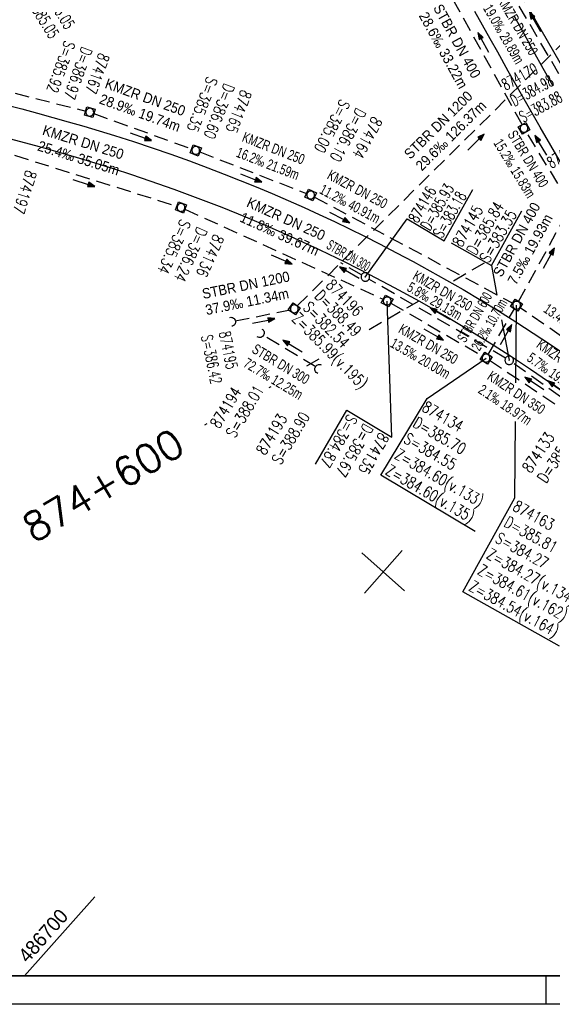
# Model space of a CAD drawing. Header units: millimetres. Extents: x -519 to 616, y -483 to 277.
# Tile 5 of 26: x -31 to 62, y -483 to -310. Entities that reach past the tile are written whole.
import ezdxf
from ezdxf.enums import TextEntityAlignment as Align

# ---------------------------------------------------------------- set-up
doc = ezdxf.new("R2010")
doc.units = ezdxf.units.MM
doc.header["$LTSCALE"] = 10
for name, pattern in [('LT00', [0]), ('LT00004', [0.6, 0.4, -0.2]), ('LT17', [0.15, 0.1, -0.05]), ('STRICHLINIE2', [0.375, 0.25, -0.125])]:
    doc.linetypes.add(name, pattern=pattern)
for name, color, linetype in [('--Ansichtsfenster', 6, 'Continuous'), ('--EK_02-Halt-Pfeil', 4, 'LT00'), ('--EK_02-Halt-Text', 140, 'LT00'), ('--EK_02-Haltung', 7, 'STRICHLINIE2'), ('--EK_02-Schacht-Text', 5, 'LT00'), ('--EK_05-Halt-Pfeil', 4, 'LT00'), ('--EK_05-Halt-Text', 140, 'LT00'), ('--EK_05-Haltung', 7, 'STRICHLINIE2'), ('--EK_05-Schacht-Text', 5, 'LT00'), ('--EK_06-Halt-Pfeil', 4, 'LT00'), ('--EK_06-Halt-Text', 140, 'LT00'), ('--EK_06-Haltung', 7, 'STRICHLINIE2'), ('--EK_06-Schacht-Text', 5, 'LT00'), ('--EK_12-Halt-Pfeil', 4, 'LT00'), ('--EK_12-Halt-Text', 140, 'LT00'), ('--EK_12-Haltung', 7, 'STRICHLINIE2'), ('--EK_12-Schacht-Text', 5, 'LT00'), ('--EK_13-Halt-Pfeil', 4, 'LT00'), ('--EK_13-Halt-Text', 140, 'LT00'), ('--EK_13-Haltung', 7, 'STRICHLINIE2'), ('--EK_13-Schacht-Text', 5, 'LT00'), ('--EK_A6-TEXT-KILOMETER', 30, 'LT17'), ('--EK_FBR', 2, 'LT00'), ('--EK_Haltung-nachrichtlich', 81, 'STRICHLINIE2'), ('--Rahmen', 120, 'Continuous'), ('V_KA_MULD', 182, 'LT00'), ('V_KA_PRUF', 182, 'LT00'), ('V_P_UK_DL', 182, 'LT00'), ('V_RASTER_75', 121, 'LT00')]:
    doc.layers.add(name, color=color, linetype=linetype)
doc.layers.add('Ausschnitt', color=7, linetype='LT00004', plot=False)
doc.styles.add('Haltungsbeschriftung', font='arial.ttf', dxfattribs={"width": 0.75})
doc.styles.add('Kilometrierung', font='romans.shx')
doc.styles.add('schachtbeschriftung', font='romans.shx', dxfattribs={"width": 0.75, "height": 0.2})
doc.styles.get("Standard").update_dxf_attribs({"font": 'arial.ttf'})

# ---------------------------------------------------------------- blocks, each defined once
blk = doc.blocks.new('SYMB0003')
at = {"color": 0, "linetype": 'ByBlock'}
for p, q in [((-0.015712, 0), (0.010166, 0.012015)), ((0, -0.021257), (-0.015712, 0)), ((0.010166, 0.012015), (0, -0.021257))]:
    blk.add_line(p, q, dxfattribs=at)
for points in [[(-0.031395, 0.499013), (-0.093691, 0.491144), (-0.154509, 0.475528), (-0.21289, 0.452414), (-0.267913, 0.422164), (-0.318712, 0.385257), (-0.364484, 0.342274), (-0.404509, 0.293893), (-0.438154, 0.240877), (-0.464888, 0.184062), (-0.484292, 0.124345), (-0.496058, 0.062667), (-0.5, 0)], [(-0.5, 0), (-0.496058, -0.062667), (-0.484292, -0.124345), (-0.464888, -0.184062), (-0.438154, -0.240877), (-0.404509, -0.293893), (-0.364485, -0.342274), (-0.318712, -0.385257), (-0.267914, -0.422164), (-0.21289, -0.452414), (-0.154509, -0.475529), (-0.093691, -0.491144), (-0.031395, -0.499014), (0.031395, -0.499014)], [(0.5, 0), (0.496057, 0.062667), (0.484292, 0.124345), (0.464888, 0.184062), (0.438153, 0.240877), (0.404509, 0.293893), (0.364484, 0.342274), (0.318712, 0.385257), (0.267913, 0.422164), (0.21289, 0.452414), (0.154509, 0.475528), (0.093691, 0.491144), (0.031395, 0.499013), (-0.031395, 0.499013)], [(0.031395, -0.499014), (0.093691, -0.491144), (0.154509, -0.475529), (0.21289, -0.452414), (0.267914, -0.422164), (0.318712, -0.385257), (0.364485, -0.342274), (0.404509, -0.293893), (0.438154, -0.240877), (0.464889, -0.184062), (0.484292, -0.124345), (0.496058, -0.062667), (0.5, 0)]]:
    blk.add_lwpolyline(points, dxfattribs=at)
blk = doc.blocks.new('SYMB1210')
at = {"color": 0, "linetype": 'ByBlock'}
blk.add_line((0.018815, -0.179014), (0.055623, -0.17119), dxfattribs=at)
for points in [[(-0.2, -0.2), (-0.2, 0.2), (0.2, 0.2), (0.2, -0.2), (-0.2, -0.2)], [(0.018815, 0.179014), (-0.018815, 0.179014), (-0.055623, 0.17119), (-0.09, 0.155885), (-0.120444, 0.133766), (-0.145623, 0.105801), (-0.164438, 0.073213), (-0.176067, 0.037424), (-0.18, 0)], [(-0.18, 0), (-0.176067, -0.037424), (-0.164438, -0.073213), (-0.145623, -0.105801), (-0.120444, -0.133766), (-0.09, -0.155885), (-0.055623, -0.17119), (-0.018815, -0.179014), (0.018815, -0.179014)], [(0.18, 0), (0.176067, 0.037424), (0.164438, 0.073213), (0.145623, 0.105801), (0.120444, 0.133766), (0.09, 0.155885), (0.055623, 0.17119), (0.018815, 0.179014)], [(0.055623, -0.17119), (0.09, -0.155885), (0.120444, -0.133766), (0.145623, -0.105801), (0.164438, -0.073213), (0.176067, -0.037424), (0.18, 0)]]:
    blk.add_lwpolyline(points, dxfattribs=at)
blk = doc.blocks.new('SYMB1107')
at = {"color": 0, "linetype": 'ByBlock'}
for points in [[(-0.2, 0), (-0.196157, 0.039018), (-0.184776, 0.076537), (-0.166294, 0.111114), (-0.141421, 0.141421), (-0.111114, 0.166294), (-0.076537, 0.184776), (-0.039018, 0.196157), (0, 0.2)], [(0, 0.2), (0.039018, 0.196157), (0.076537, 0.184776), (0.111114, 0.166294), (0.141421, 0.141421), (0.166294, 0.111114), (0.184776, 0.076537), (0.196157, 0.039018), (0.2, 0)]]:
    blk.add_lwpolyline(points, dxfattribs=at)
blk = doc.blocks.new('SYMB0070')
at = {"color": 0, "linetype": 'ByBlock'}
for p, q in [((-0.5, 0), (0.2, 0)), ((0.5, 0), (0.2, 0.1)), ((0.2, 0.1), (0.2, 0)), ((0.468, 0), (0.21, 0.086)), ((0.21, 0.086), (0.21, -0.086)), ((0.21, -0.086), (0.468, 0)), ((0.22, -0.072), (0.437, 0)), ((0.23, -0.058), (0.405, 0)), ((0.24, -0.045), (0.374, 0)), ((0.342, 0), (0.25, 0.031)), ((0.25, 0.031), (0.25, -0.031)), ((0.25, -0.031), (0.342, 0)), ((0.26, -0.017), (0.31, 0)), ((0.27, -0.003), (0.279, 0))]:
    blk.add_line(p, q, dxfattribs=at)
for points in [[(0.2, 0), (0.2, -0.1), (0.5, 0)], [(0.437, 0), (0.22, 0.072), (0.22, -0.072)], [(0.405, 0), (0.23, 0.058), (0.23, -0.058)], [(0.374, 0), (0.24, 0.045), (0.24, -0.045)], [(0.31, 0), (0.26, 0.017), (0.26, -0.017)], [(0.279, 0), (0.27, 0.003), (0.27, -0.003)]]:
    blk.add_lwpolyline(points, dxfattribs=at)

msp = doc.modelspace()

# ---------------------------------------------------------------- linework, layer by layer
at = {"layer": '--Ansichtsfenster', "linetype": 'Continuous'}
msp.add_lwpolyline([(-493.87, -477.64), (431.13, -477.64), (431.13, 272.36), (-493.87, 272.36)], close=True, dxfattribs=at)
at = {"layer": '--EK_02-Haltung'}
msp.add_line((20.81, -371.02), (11.61, -365.47), dxfattribs=at)
at = {"layer": '--EK_05-Haltung'}
for p, q in [((56.94, -328.58), (41.63, -300.8)), ((-57.33, -316.65), (-19.51, -326.22)), ((-18.08, -326.66), (-0.92, -332.86)), ((65.17, -342.1), (57.69, -329.88)), ((-35.54, -332.84), (-3.52, -342.87)), ((0.48, -333.38), (19.21, -340.65)), ((20.58, -341.27), (55.33, -359.87)), ((-2.12, -343.41), (32.64, -359.17)), ((56.35, -359.56), (65.2, -343.39)), ((33.97, -359.85), (49.99, -369.11)), ((51.02, -368.83), (55.62, -360.87)), ((76.22, -374.2), (56.61, -360.65)), ((65.79, -379.62), (51.27, -369.9))]:
    msp.add_line(p, q, dxfattribs=at)
at = {"layer": '--EK_05-Schacht-Text', "flags": 128}
for points in [[(20.76, -388.03), (26.22, -378.62), (34.12, -383.32), (33.32, -359.48)], [(55.86, -373.8), (55.99, -360.22)], [(48.71, -399.87), (32.21, -389.98), (40.3, -376.56), (50.64, -369.48)], [(63.52, -419.94), (46.56, -410.41), (55.66, -393.96), (55.79, -380.6)]]:
    msp.add_lwpolyline(points, dxfattribs=at)
at = {"layer": '--EK_06-Haltung'}
msp.add_line((65.29, -322.94), (51.48, -299.29), dxfattribs=at)
at = {"layer": '--EK_12-Haltung'}
for p, q in [((54.05, -369.48), (30.13, -355.65)), ((69.77, -380.64), (55.31, -370.29))]:
    msp.add_line(p, q, dxfattribs=at)
at = {"layer": '--EK_12-Schacht-Text'}
for p, q in [((29.46, -355.28), (36.84, -345.1)), ((51.57, -353.25), (52.55, -358.47)), ((53.36, -362.76), (54.7, -369.86))]:
    msp.add_line(p, q, dxfattribs=at)
at = {"layer": '--EK_12-Schacht-Text', "flags": 128}
for points in [[(36.84, -345.1), (43.33, -348.93), (48.31, -339.98)], [(44.53, -349.29), (51.57, -353.25), (56.93, -343.66)]]:
    msp.add_lwpolyline(points, dxfattribs=at)
at = {"layer": '--EK_13-Haltung'}
for p, q in [((17.57, -360.32), (106.33, -272.49)), ((6.66, -362.98), (16.3, -361))]:
    msp.add_line(p, q, dxfattribs=at)
at = {"layer": '--EK_A6-TEXT-KILOMETER', "ltscale": 2.5}
for p, q in [((50.34, -352.85), (43.88, -356.59)), ((38.84, -359.51), (29.88, -364.69)), ((21.32, -369.65), (18.57, -371.23)), ((12.92, -374.5), (12.61, -374.68)), ((1.73, -380.98), (1.31, -381.22))]:
    msp.add_line(p, q, dxfattribs=at)
at = {"layer": '--EK_FBR'}
msp.add_lwpolyline([(66.7, -323.17), (58.34, -308.55), (47.14, -287.41), (36.38, -265.79), (25.99, -243.35), (16.44, -221.46), (8.1, -200.83), (4.53, -191.47), (2.96, -187.34)], dxfattribs=at)
at = {"layer": '--EK_FBR', "color": 2}
for points in [[(96.99, -387.83), (95.24, -385.26), (93.5, -382.68), (91.77, -380.09), (90.04, -377.49), (87.26, -373.26), (84.51, -369.02), (81.77, -364.76), (78.27, -359.22), (74.8, -353.66), (71.37, -348.07), (68.21, -342.83), (65.07, -337.56), (61.98, -332.27), (60.1, -329.02), (58.23, -325.75), (56.37, -322.48), (54.52, -319.21), (52.68, -315.93), (51.35, -313.56), (50.02, -311.18), (48.7, -308.8)], [(62.35, -321.75), (60.65, -318.74), (58.97, -315.72), (57.3, -312.7), (55.64, -309.67)], [(-33.73, -325.06), (-30.7, -325.85), (-27.98, -326.58), (-25.26, -327.32), (-22.55, -328.08), (-19.84, -328.86), (-17.14, -329.66), (-14.45, -330.49), (-11.15, -331.55), (-7.87, -332.65), (-4.59, -333.79), (-1.33, -334.96), (1.91, -336.17), (4.75, -337.26), (7.57, -338.37), (10.39, -339.5), (13.19, -340.67), (15.97, -341.86), (18.75, -343.09), (21.42, -344.31), (24.08, -345.56), (26.73, -346.84), (29.36, -348.15), (31.98, -349.48), (34.94, -351.02), (37.89, -352.59), (40.81, -354.19), (43.72, -355.82), (46.61, -357.49), (49.72, -359.34), (52.8, -361.22), (55.86, -363.14), (58.9, -365.09), (61.91, -367.08), (64.64, -368.93)], [(64.67, -375.8), (61.56, -373.62), (58.43, -371.49), (55.26, -369.4), (52.07, -367.35), (47.78, -364.68), (43.43, -362.09), (39.04, -359.58), (34.6, -357.15), (30.29, -354.88), (25.95, -352.69), (21.57, -350.57), (17.15, -348.52), (12.69, -346.55), (8.56, -344.8), (4.41, -343.12), (0.22, -341.51), (-3.98, -339.95), (-8.22, -338.47), (-11.42, -337.39), (-14.64, -336.34), (-17.87, -335.33), (-21.11, -334.36), (-24.35, -333.41), (-27.61, -332.49), (-30.87, -331.59), (-33.72, -330.83)]]:
    msp.add_lwpolyline(points, dxfattribs=at)
at = {"layer": '--EK_Haltung-nachrichtlich'}
msp.add_line((28.83, -354.9), (25.19, -352.79), dxfattribs=at)
at = {"layer": '--Rahmen'}
for p, q in [((61.13, -477.64), (61.13, -482.64)), ((616.13, -482.64), (-518.87, -482.64))]:
    msp.add_line(p, q, dxfattribs=at)
msp.add_lwpolyline([(-493.87, 272.36), (431.13, 272.36), (431.13, -477.64), (-493.87, -477.64)], close=True, dxfattribs=at)
at = {"layer": 'Ausschnitt', "ltscale": 10}
msp.add_lwpolyline([(431.13, -477.64), (-493.87, -477.64)], dxfattribs=at)
at = {"layer": 'V_RASTER_75'}
for p, q in [((35.96, -403.15), (29.32, -410.62)), ((28.9, -403.57), (36.38, -410.21)), ((-17.92, -463.81), (-30.2, -477.64))]:
    msp.add_line(p, q, dxfattribs=at)

# ---------------------------------------------------------------- block references
at = {"layer": '--EK_02-Halt-Pfeil', "xscale": 3.999999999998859, "yscale": 4.000000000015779, "zscale": 4, "rotation": 148.8667593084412}
msp.add_blockref('SYMB0070', (16.73, -367.39), dxfattribs=at)
at = {"layer": '--EK_05-Halt-Pfeil', "yscale": 4.000000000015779}
for p, xscale, zscale, rotation in [((50.16, -314.21), 3.999999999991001, 4, 118.8606293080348), ((-9.84, -330.7), 3.999999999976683, 4, 340.1388693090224), ((60.24, -332.21), 4.000000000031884, 4, 121.4633193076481), ((-19.83, -338.81), 4.000000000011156, 4, 342.5953293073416), ((9.49, -337.95), 3.999999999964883, 4, 338.8086793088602), ((24.99, -344.85), 3.999999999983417, 4, 331.8524893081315), ((61.65, -351.96), 4.000000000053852, 4, 61.30050930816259), ((14.84, -352.2), 3.999999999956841, 4, 335.6162293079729), ((54.18, -365.35), 4.000000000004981, 4, 59.99785930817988), ((41.48, -365.35), 4.000000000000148, 4.000000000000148, 329.9852493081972), ((59.08, -373.93), 3.999999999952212, 4, 146.2086893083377)]:
    msp.add_blockref('SYMB0070', p, dxfattribs=dict(at, xscale=xscale, zscale=zscale, rotation=rotation))
at = {"layer": '--EK_06-Halt-Pfeil', "xscale": 3.999999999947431, "yscale": 4.000000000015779, "zscale": 4, "rotation": 120.2715493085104}
msp.add_blockref('SYMB0070', (59.25, -310.61), dxfattribs=at)
at = {"layer": '--EK_12-Halt-Pfeil', "yscale": 4.000000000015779, "zscale": 4}
for p, xscale, rotation in [((26.69, -354.52), 3.999999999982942, 149.9629293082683), ((42.59, -361.7), 3.999999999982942, 149.9629293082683), ((63.12, -374.65), 4.000000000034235, 144.4227193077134)]:
    msp.add_blockref('SYMB0070', p, dxfattribs=dict(at, xscale=xscale, rotation=rotation))
at = {"layer": '--EK_13-Halt-Pfeil', "yscale": 4.000000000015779, "zscale": 4}
for p, xscale, rotation in [((48.89, -331.64), 4.000000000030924, 44.69745930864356), ((11.68, -362.97), 3.999999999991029, 11.59590930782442)]:
    msp.add_blockref('SYMB0070', p, dxfattribs=dict(at, xscale=xscale, rotation=rotation))
at = {"layer": 'V_KA_MULD', "zscale": 3.8}
for p, xscale, yscale, rotation in [((-18.79, -326.41), 3.799999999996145, 3.799999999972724, 344.1813141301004), ((57.3, -329.24), 3.799999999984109, 3.799999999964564, 299.437819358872), ((-0.22, -333.11), 3.799999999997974, 3.799999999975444, 339.6878966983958), ((19.91, -340.92), 3.800000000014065, 3.799999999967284, 335.4076580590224), ((-2.81, -343.1), 3.800000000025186, 3.799999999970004, 338.8314074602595), ((33.32, -359.48), 3.8000000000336, 3.799999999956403, 331.2611689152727), ((17.04, -360.85), 3.800000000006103, 3.799999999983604, 325.1747543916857), ((55.99, -360.22), 3.800000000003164, 3.799999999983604, 326.8036881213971), ((50.64, -369.48), 3.799999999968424, 3.799999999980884, 327.323924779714)]:
    msp.add_blockref('SYMB1210', p, dxfattribs=dict(at, xscale=xscale, yscale=yscale, rotation=rotation))
at = {"layer": 'V_KA_PRUF', "xscale": 1.500000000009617, "yscale": 1.500000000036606, "zscale": 1.5, "rotation": 4.066199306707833}
for p in [(29.48, -355.27), (54.7, -369.86)]:
    msp.add_blockref('SYMB0003', p, dxfattribs=at)
at = {"layer": 'V_P_UK_DL', "zscale": 4}
for p, xscale, yscale, rotation in [((5.93, -363.13), 3.99999999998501, 4.0000000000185, 281.9077780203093), ((10.97, -365.08), 3.99999999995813, 4.000000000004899, 239.5299450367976), ((21.45, -371.41), 3.999999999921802, 4.00000000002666, 67.10793083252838)]:
    msp.add_blockref('SYMB1107', p, dxfattribs=dict(at, xscale=xscale, yscale=yscale, rotation=rotation))

# ---------------------------------------------------------------- texts
at = {"layer": '--EK_02-Halt-Text', "style": 'Haltungsbeschriftung', "width": 0.7}
for s, p in [('STBR DN 300', (9.46, -368.41)), ('72.7‰ 12.25m', (7.97, -370.88))]:
    msp.add_text(s, height=1.8, rotation=328.8668, dxfattribs=at).set_placement(p)
at = {"layer": '--EK_02-Schacht-Text', "style": 'schachtbeschriftung', "width": 0.75}
for s, p in [('874194', (3.89, -381.95)), ('S=388.01', (6.63, -383.61)), ('874193', (11.93, -386.64)), ('S=388.90', (14.67, -388.3))]:
    msp.add_text(s, height=2, rotation=58.8668, dxfattribs=at).set_placement(p)
at = {"layer": '--EK_05-Halt-Text', "style": 'Haltungsbeschriftung'}
for s, rotation, width, p in [('STBR DN 400', 298.8606, 0.9, (41.32, -308.12)), ('28.6‰ 33.22m', 298.8606, 0.9, (38.8, -309.51)), ('KMZR DN 250', 340.1389, 0.9, (-16.29, -322.13)), ('28.9‰ 19.74m', 340.1389, 0.9, (-17.27, -324.84)), ('KMZR DN 250', 342.5953, 0.9, (-27.23, -330.33)), ('KMZR DN 250', 338.8087, 0.7, (7.75, -331.48)), ('STBR DN 400', 301.4633, 0.7, (54.33, -330.29)), ('25.4‰ 35.05m', 342.5953, 0.9, (-28.09, -333.08)), ('16.2‰ 21.59m', 338.8087, 0.7, (6.71, -334.17)), ('15.2‰ 15.83m', 301.4633, 0.7, (51.87, -331.8)), ('KMZR DN 250', 331.8525, 0.7, (22.65, -337.99)), ('11.2‰ 40.91m', 331.8525, 0.7, (21.29, -340.53)), ('KMZR DN 250', 335.6162, 0.9, (8.53, -342.88)), ('11.8‰ 39.67m', 335.6162, 0.9, (7.34, -345.5)), ('STBR DN 400', 61.3005, 0.9, (53.35, -355.44)), ('7.5‰ 19.93m', 61.3005, 0.9, (55.88, -356.82)), ('STBR DN 600', 59.9979, 0.6, (47.01, -366.91)), ('26.2‰ 10.70m', 59.9979, 0.6, (49.5, -368.35)), ('13.4‰ 25.34m', 325.3572, 0.7, (60.55, -361.29)), ('KMZR DN 250', 329.9853, 0.7, (35.13, -364.92)), ('13.5‰ 20.00m', 329.9853, 0.7, (33.69, -367.41)), ('KMZR DN 350', 326.2087, 0.7, (50.7, -373.08)), ('2.1‰ 18.97m', 326.2087, 0.7, (49.1, -375.47))]:
    msp.add_text(s, height=1.8, rotation=rotation, dxfattribs=dict(at, width=width)).set_placement(p)
at = {"layer": '--EK_05-Schacht-Text', "style": 'schachtbeschriftung'}
for s, rotation, width, p in [('S=385.92', 250.1389, 0.7, (-23.19, -313.74)), ('D=386.97', 250.1389, 0.7, (-20.18, -314.82)), ('874167', 250.1389, 0.7, (-17.17, -315.91)), ('874170', 28.8606, 0.65, (54.09, -322.66)), ('S=385.35', 248.8087, 0.75, (1.79, -320.02)), ('D=384.98', 28.8606, 0.6, (55.63, -325.46)), ('D=386.60', 248.8087, 0.75, (4.78, -321.18)), ('874165', 248.8087, 0.75, (7.76, -322.34)), ('S=383.88', 28.8606, 0.6, (57.18, -328.27)), ('S=385.00', 241.8525, 0.75, (25.14, -323.99)), ('D=386.10', 241.8525, 0.75, (27.96, -325.5)), ('874164', 241.8525, 0.75, (30.78, -327.01)), ('874169', 31.4633, 0.65, (62.11, -336.33)), ('874197', 252.5953, 0.75, (-29.96, -336.42)), ('S=385.34', 245.6162, 0.75, (-2.85, -345)), ('D=386.24', 245.6162, 0.75, (0.07, -346.32)), ('874136', 245.6162, 0.75, (2.98, -347.64)), ('874134', 329.9979, 0.75, (39.25, -378.63)), ('S=384.87', 239.9853, 0.75, (26.48, -379.16)), ('D=385.67', 239.9853, 0.75, (29.25, -380.76)), ('D=385.70', 329.9979, 0.75, (37.65, -381.4)), ('874135', 239.9853, 0.75, (32.02, -382.36)), ('S=384.55', 329.9979, 0.75, (36.05, -384.18)), ('874133', 56.2087, 0.75, (58.48, -389.75)), ('D=385.65', 56.2087, 0.75, (61.14, -391.53)), ('Z=384.60(v.133)', 329.9979, 0.75, (34.45, -386.95)), ('Z=384.60(v.135)', 329.9979, 0.75, (32.85, -389.72)), ('874163', 331.3005, 0.75, (55.15, -396.03)), ('D=385.81', 331.3005, 0.75, (53.61, -398.83)), ('S=384.27', 331.3005, 0.75, (52.07, -401.64)), ('Z=384.27(v.134)', 331.3005, 0.75, (50.54, -404.45)), ('Z=384.61(v.162)', 331.3005, 0.75, (49, -407.25)), ('Z=384.54(v.164)', 331.3005, 0.75, (47.46, -410.06))]:
    msp.add_text(s, height=2, rotation=rotation, dxfattribs=dict(at, width=width)).set_placement(p)
at = {"layer": '--EK_06-Halt-Text', "style": 'Haltungsbeschriftung', "width": 0.7}
for s, p in [('KMZR DN 250', (52.54, -306.76)), ('19.0‰ 28.89m', (50.05, -308.21))]:
    msp.add_text(s, height=1.8, rotation=300.2715, dxfattribs=at).set_placement(p)
at = {"layer": '--EK_06-Schacht-Text', "style": 'schachtbeschriftung', "width": 0.65}
for s, p in [('D=386.05', (-27.63, -304.66)), ('S=385.05', (-30.35, -306.34))]:
    msp.add_text(s, height=2, rotation=301.7151, dxfattribs=at).set_placement(p)
at = {"layer": '--EK_12-Halt-Text', "style": 'Haltungsbeschriftung'}
for s, rotation, width, p in [('STBR DN 300', 329.9629, 0.5, (22.52, -350.2)), ('KMZR DN 250', 329.9629, 0.7, (37.63, -355.59)), ('5.8‰ 29.13m', 329.9629, 0.7, (36.62, -357.6)), ('KMZR DN 250', 324.4227, 0.7, (59.31, -367.49)), ('5.7‰ 19.28m', 324.4227, 0.7, (57.64, -369.83))]:
    msp.add_text(s, height=1.8, rotation=rotation, dxfattribs=dict(at, width=width)).set_placement(p)
at = {"layer": '--EK_12-Schacht-Text', "style": 'schachtbeschriftung'}
for s, width, p in [('874146', 0.65, (38.66, -345.96)), ('D=385.93', 0.65, (40.77, -347.3)), ('S=383.18', 0.65, (42.96, -348.6)), ('874145', 0.75, (46.37, -350.18)), ('D=385.84', 0.75, (48.82, -351.6)), ('S=383.35', 0.75, (51.11, -352.97))]:
    msp.add_text(s, height=2, rotation=59.9629, dxfattribs=dict(at, width=width)).set_placement(p)
at = {"layer": '--EK_13-Halt-Text', "style": 'Haltungsbeschriftung', "width": 0.9}
for s, rotation, p in [('STBR DN 1200', 44.6975, (37.36, -334.77)), ('29.6‰ 126.37m', 44.6975, (39.39, -336.82)), ('STBR DN 1200', 11.5959, (1.1, -359.14)), ('37.9‰ 11.34m', 11.5959, (1.68, -361.96))]:
    msp.add_text(s, height=1.8, rotation=rotation, dxfattribs=at).set_placement(p)
at = {"layer": '--EK_13-Schacht-Text', "style": 'schachtbeschriftung'}
for s, rotation, width, p in [('874196', 314.6975, 0.75, (22.42, -356.88)), ('D=388.49', 314.6975, 0.75, (20.48, -358.75)), ('S=382.54', 314.6975, 0.75, (18.42, -360.77)), ('Z=385.99(v.195)', 314.6975, 0.75, (16.48, -362.73)), ('S=386.42', 281.5959, 0.65, (0.7, -365.64)), ('874195', 281.5959, 0.65, (3.83, -365))]:
    msp.add_text(s, height=2, rotation=rotation, dxfattribs=dict(at, width=width)).set_placement(p)
at = {"layer": '--EK_A6-TEXT-KILOMETER', "style": 'Kilometrierung'}
msp.add_text('874+600', height=5, rotation=30.912, dxfattribs=at).set_placement((-3.02, -383.72), align=Align.MIDDLE_RIGHT)
at = {"layer": 'V_RASTER_75', "width": 0.941}
msp.add_text(' 486700', height=2.5, rotation=48.3923, dxfattribs=at).set_placement((-30.28, -476.23))

doc.saveas('drawing.dxf')
